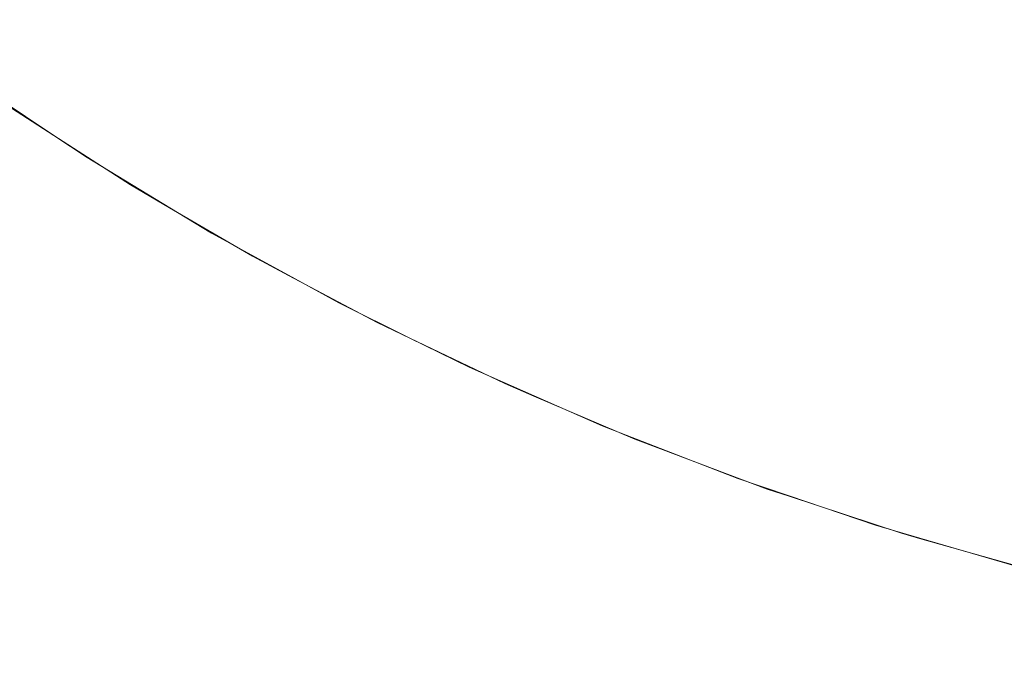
# Model space of a CAD drawing. Header units: centimetres. Extents: x -25.9 to 27.4, y -21.7 to -19.9.
# Tile 70 of 202: x -7.899 to -7.8399, y -21.36 to -21.3204. Entities that reach past the tile are written whole.
import ezdxf

# ---------------------------------------------------------------- set-up
doc = ezdxf.new("R2010")
doc.units = ezdxf.units.CM
doc.header["$LTSCALE"] = 2.54
doc.layers.add('Lucido design-1', color=7, linetype='Continuous')

# ---------------------------------------------------------------- blocks, each defined once
blk = doc.blocks.new('Gruppo-5-1')
at = {"color": 7, "linetype": 'Continuous', "lineweight": 9}
blk.add_3dface([(-25.787481, -19.96, 876.421383), (-25.787481, -21.56, 876.421383), (27.312519, -21.56, 876.421383), (27.312519, -19.96, 876.421383)], dxfattribs=at)
for points, invisible_edges in [([(-7.880438, -21.321005, 875.97256), (-7.887372, -21.316797, 875.97256), (-7.886198, -21.314955, 875.976061), (-7.879345, -21.319113, 875.976061)], 15), ([(-7.871242, -21.320903, 875.979472), (-7.87818, -21.317096, 875.979472), (-7.876945, -21.314956, 875.982787), (-7.870101, -21.318711, 875.982787)], 15), ([(-7.89041, -21.321566, 875.961577), (-7.897359, -21.316922, 875.961577), (-7.896366, -21.315504, 875.965311), (-7.88948, -21.320105, 875.965311)], 15), ([(-7.845868, -21.320416, 875.992094), (-7.852809, -21.317716, 875.992094), (-7.851838, -21.315372, 875.994544), (-7.845, -21.318031, 875.994544)], 15), ([(-7.863099, -21.322164, 875.982787), (-7.870101, -21.318711, 875.982787), (-7.868897, -21.316398, 875.985999), (-7.861997, -21.319801, 875.985999)], 15), ([(-7.891256, -21.322894, 875.957778), (-7.898263, -21.318213, 875.957778), (-7.897359, -21.316922, 875.961577), (-7.89041, -21.321566, 875.961577)], 15), ([(-7.881456, -21.322769, 875.968974), (-7.888466, -21.318515, 875.968974), (-7.887372, -21.316797, 875.97256), (-7.880438, -21.321005, 875.97256)], 15), ([(-7.872317, -21.322969, 875.976061), (-7.879345, -21.319113, 875.976061), (-7.87818, -21.317096, 875.979472), (-7.871242, -21.320903, 875.979472)], 15), ([(-7.854956, -21.322899, 875.985999), (-7.861997, -21.319801, 875.985999), (-7.860839, -21.317317, 875.989104), (-7.853907, -21.320367, 875.989104)], 15), ([(-7.892017, -21.324089, 875.95392), (-7.899075, -21.319373, 875.95392), (-7.898263, -21.318213, 875.957778), (-7.891256, -21.322894, 875.957778)], 15), ([(-7.846849, -21.323112, 875.989104), (-7.853907, -21.320367, 875.989104), (-7.852809, -21.317716, 875.992094), (-7.845868, -21.320416, 875.992094)], 15), ([(-7.838815, -21.32281, 875.992094), (-7.845868, -21.320416, 875.992094), (-7.845, -21.318031, 875.994544), (-7.838052, -21.320389, 875.994544)], 15), ([(-7.882399, -21.324402, 875.965311), (-7.88948, -21.320105, 875.965311), (-7.888466, -21.318515, 875.968974), (-7.881456, -21.322769, 875.968974)], 15), ([(-7.864144, -21.324403, 875.979472), (-7.871242, -21.320903, 875.979472), (-7.870101, -21.318711, 875.982787), (-7.863099, -21.322164, 875.982787)], 15), ([(-7.892692, -21.325148, 875.950012), (-7.899796, -21.320402, 875.950012), (-7.899075, -21.319373, 875.95392), (-7.892017, -21.324089, 875.95392)], 15), ([(-7.873326, -21.324907, 875.97256), (-7.880438, -21.321005, 875.97256), (-7.879345, -21.319113, 875.976061), (-7.872317, -21.322969, 875.976061)], 15), ([(-7.855954, -21.325308, 875.982787), (-7.863099, -21.322164, 875.982787), (-7.861997, -21.319801, 875.985999), (-7.854956, -21.322899, 875.985999)], 15), ([(-7.89328, -21.326071, 875.946058), (-7.900423, -21.321298, 875.946058), (-7.899796, -21.320402, 875.950012), (-7.892692, -21.325148, 875.950012)], 15), ([(-7.883265, -21.325902, 875.961577), (-7.89041, -21.321566, 875.961577), (-7.88948, -21.320105, 875.965311), (-7.882399, -21.324402, 875.965311)], 15), ([(-7.847786, -21.325687, 875.985999), (-7.854956, -21.322899, 875.985999), (-7.853907, -21.320367, 875.989104), (-7.846849, -21.323112, 875.989104)], 15), ([(-7.839678, -21.325546, 875.989104), (-7.846849, -21.323112, 875.989104), (-7.845868, -21.320416, 875.992094), (-7.838815, -21.32281, 875.992094)], 15), ([(-7.874267, -21.326713, 875.968974), (-7.881456, -21.322769, 875.968974), (-7.880438, -21.321005, 875.97256), (-7.873326, -21.324907, 875.97256)], 15), ([(-7.865128, -21.326514, 875.976061), (-7.872317, -21.322969, 875.976061), (-7.871242, -21.320903, 875.979472), (-7.864144, -21.324403, 875.979472)], 15), ([(-7.893779, -21.326855, 875.942067), (-7.900956, -21.322059, 875.942067), (-7.900423, -21.321298, 875.946058), (-7.89328, -21.326071, 875.946058)], 15), ([(-7.884052, -21.327266, 875.957778), (-7.891256, -21.322894, 875.957778), (-7.89041, -21.321566, 875.961577), (-7.883265, -21.325902, 875.961577)], 15), ([(-7.89419, -21.3275, 875.938044), (-7.901395, -21.322686, 875.938044), (-7.900956, -21.322059, 875.942067), (-7.893779, -21.326855, 875.942067)], 15), ([(-7.856899, -21.32759, 875.979472), (-7.864144, -21.324403, 875.979472), (-7.863099, -21.322164, 875.982787), (-7.855954, -21.325308, 875.982787)], 15), ([(-7.894512, -21.328005, 875.933997), (-7.901738, -21.323176, 875.933997), (-7.901395, -21.322686, 875.938044), (-7.89419, -21.3275, 875.938044)], 15), ([(-7.884761, -21.328493, 875.95392), (-7.892017, -21.324089, 875.95392), (-7.891256, -21.322894, 875.957778), (-7.884052, -21.327266, 875.957778)], 15), ([(-7.875137, -21.328386, 875.965311), (-7.882399, -21.324402, 875.965311), (-7.881456, -21.322769, 875.968974), (-7.874267, -21.326713, 875.968974)], 15), ([(-7.866051, -21.328494, 875.97256), (-7.873326, -21.324907, 875.97256), (-7.872317, -21.322969, 875.976061), (-7.865128, -21.326514, 875.976061)], 15), ([(-7.848678, -21.328137, 875.982787), (-7.855954, -21.325308, 875.982787), (-7.854956, -21.322899, 875.985999), (-7.847786, -21.325687, 875.985999)], 15), ([(-7.894887, -21.328594, 875.925858), (-7.902139, -21.323748, 875.925858), (-7.901986, -21.32353, 875.929933), (-7.894744, -21.328369, 875.929933)], 15), ([(-7.894744, -21.328369, 875.929933), (-7.901986, -21.32353, 875.929933), (-7.901738, -21.323176, 875.933997), (-7.894512, -21.328005, 875.933997)], 15), ([(-7.840502, -21.32816, 875.985999), (-7.847786, -21.325687, 875.985999), (-7.846849, -21.323112, 875.989104), (-7.839678, -21.325546, 875.989104)], 15), ([(-7.89494, -21.328677, 875.921929), (-7.902196, -21.323829, 875.921929), (-7.902139, -21.323748, 875.925858), (-7.894887, -21.328594, 875.925858)], 15), ([(-7.896932, -21.327348, 875.921383), (-7.902196, -21.32383, 875.921383), (-7.902196, -21.323829, 875.921929), (-7.89494, -21.328677, 875.921929)], 14), ([(-7.902196, -21.32383, 875.921383), (-7.896932, -21.327348, 875.921383), (-7.899476, -21.325702, 875.721383)], 10), ([(-7.885388, -21.32958, 875.950012), (-7.892692, -21.325148, 875.950012), (-7.892017, -21.324089, 875.95392), (-7.884761, -21.328493, 875.95392)], 15), ([(-7.875937, -21.329922, 875.961577), (-7.883265, -21.325902, 875.961577), (-7.882399, -21.324402, 875.965311), (-7.875137, -21.328386, 875.965311)], 15), ([(-7.857791, -21.329743, 875.976061), (-7.865128, -21.326514, 875.976061), (-7.864144, -21.324403, 875.979472), (-7.856899, -21.32759, 875.979472)], 15), ([(-7.885935, -21.330527, 875.946058), (-7.89328, -21.326071, 875.946058), (-7.892692, -21.325148, 875.950012), (-7.885388, -21.32958, 875.950012)], 15), ([(-7.866912, -21.33034, 875.968974), (-7.874267, -21.326713, 875.968974), (-7.873326, -21.324907, 875.97256), (-7.866051, -21.328494, 875.97256)], 15), ([(-7.849523, -21.330459, 875.979472), (-7.856899, -21.32759, 875.979472), (-7.855954, -21.325308, 875.982787), (-7.848678, -21.328137, 875.982787)], 15), ([(-7.892603, -21.330728, 875.711438), (-7.899754, -21.326113, 875.711438), (-7.899576, -21.325849, 875.715423), (-7.892436, -21.330457, 875.715423)], 15), ([(-7.892436, -21.330457, 875.715423), (-7.899576, -21.325849, 875.715423), (-7.899487, -21.325718, 875.719411), (-7.892353, -21.330322, 875.719411)], 15), ([(-7.899487, -21.325718, 875.719411), (-7.899476, -21.325702, 875.721383), (-7.896931, -21.327345, 875.721383)], 9), ([(-7.896931, -21.327345, 875.721383), (-7.892343, -21.330306, 875.721383), (-7.892353, -21.330322, 875.719411), (-7.899487, -21.325718, 875.719411)], 14), ([(-7.896932, -21.327348, 875.921383), (-7.896931, -21.327345, 875.721383), (-7.899476, -21.325702, 875.721383)], 9), ([(-7.876664, -21.331319, 875.957778), (-7.884052, -21.327266, 875.957778), (-7.883265, -21.325902, 875.961577), (-7.875937, -21.329922, 875.961577)], 15), ([(-7.841286, -21.330647, 875.982787), (-7.848678, -21.328137, 875.982787), (-7.847786, -21.325687, 875.985999), (-7.840502, -21.32816, 875.985999)], 15), ([(-7.833116, -21.330312, 875.985999), (-7.840502, -21.32816, 875.985999), (-7.839678, -21.325546, 875.989104), (-7.832407, -21.327665, 875.989104)], 15), ([(-7.893187, -21.331677, 875.703507), (-7.900378, -21.327037, 875.703507), (-7.900021, -21.326508, 875.707464), (-7.892853, -21.331135, 875.707464)], 15), ([(-7.892853, -21.331135, 875.707464), (-7.900021, -21.326508, 875.707464), (-7.899754, -21.326113, 875.711438), (-7.892603, -21.330728, 875.711438)], 15), ([(-7.8864, -21.331332, 875.942067), (-7.893779, -21.326855, 875.942067), (-7.89328, -21.326071, 875.946058), (-7.885935, -21.330527, 875.946058)], 15), ([(-7.858627, -21.331761, 875.97256), (-7.866051, -21.328494, 875.97256), (-7.865128, -21.326514, 875.976061), (-7.857791, -21.329743, 875.976061)], 15), ([(-7.893605, -21.332356, 875.699573), (-7.900824, -21.327696, 875.699573), (-7.900378, -21.327037, 875.703507), (-7.893187, -21.331677, 875.703507)], 15), ([(-7.886782, -21.331995, 875.938044), (-7.89419, -21.3275, 875.938044), (-7.893779, -21.326855, 875.942067), (-7.8864, -21.331332, 875.942067)], 15), ([(-7.867709, -21.332049, 875.965311), (-7.875137, -21.328386, 875.965311), (-7.874267, -21.326713, 875.968974), (-7.866912, -21.33034, 875.968974)], 15), ([(-7.894106, -21.333169, 875.69567), (-7.901359, -21.328488, 875.69567), (-7.900824, -21.327696, 875.699573), (-7.893605, -21.332356, 875.699573)], 15), ([(-7.896931, -21.327345, 875.721383), (-7.896932, -21.327348, 875.921383), (-7.894941, -21.328678, 875.921383)], 9), ([(-7.89494, -21.328677, 875.921929), (-7.894941, -21.328678, 875.921383), (-7.896932, -21.327348, 875.921383)], 9), ([(-7.892343, -21.330306, 875.721383), (-7.896931, -21.327345, 875.721383), (-7.894941, -21.328678, 875.921383)], 10), ([(-7.887082, -21.332513, 875.933997), (-7.894512, -21.328005, 875.933997), (-7.89419, -21.3275, 875.938044), (-7.886782, -21.331995, 875.938044)], 15), ([(-7.877318, -21.332576, 875.95392), (-7.884761, -21.328493, 875.95392), (-7.884052, -21.327266, 875.957778), (-7.876664, -21.331319, 875.957778)], 15), ([(-7.85032, -21.332648, 875.976061), (-7.857791, -21.329743, 875.976061), (-7.856899, -21.32759, 875.979472), (-7.849523, -21.330459, 875.979472)], 15), ([(-7.887298, -21.332888, 875.929933), (-7.894744, -21.328369, 875.929933), (-7.894512, -21.328005, 875.933997), (-7.887082, -21.332513, 875.933997)], 15), ([(-7.842029, -21.333003, 875.979472), (-7.849523, -21.330459, 875.979472), (-7.848678, -21.328137, 875.982787), (-7.841286, -21.330647, 875.982787)], 15), ([(-7.833791, -21.332831, 875.982787), (-7.841286, -21.330647, 875.982787), (-7.840502, -21.32816, 875.985999), (-7.833116, -21.330312, 875.985999)], 15), ([(-7.894689, -21.334116, 875.691803), (-7.901982, -21.32941, 875.691803), (-7.901359, -21.328488, 875.69567), (-7.894106, -21.333169, 875.69567)], 15), ([(-7.889981, -21.331688, 875.921383), (-7.894941, -21.328678, 875.921383), (-7.89494, -21.328677, 875.921929), (-7.88748, -21.333204, 875.921929)], 14), ([(-7.894941, -21.328678, 875.921383), (-7.889981, -21.331688, 875.921383), (-7.892343, -21.330306, 875.721383)], 10), ([(-7.88748, -21.333204, 875.921929), (-7.89494, -21.328677, 875.921929), (-7.894887, -21.328594, 875.925858), (-7.887431, -21.333118, 875.925858)], 15), ([(-7.887431, -21.333118, 875.925858), (-7.894887, -21.328594, 875.925858), (-7.894744, -21.328369, 875.929933), (-7.887298, -21.332888, 875.929933)], 15), ([(-7.877898, -21.33369, 875.950012), (-7.885388, -21.32958, 875.950012), (-7.884761, -21.328493, 875.95392), (-7.877318, -21.332576, 875.95392)], 15), ([(-7.868441, -21.333619, 875.961577), (-7.875937, -21.329922, 875.961577), (-7.875137, -21.328386, 875.965311), (-7.867709, -21.332049, 875.965311)], 15), ([(-7.859406, -21.333643, 875.968974), (-7.866912, -21.33034, 875.968974), (-7.866051, -21.328494, 875.97256), (-7.858627, -21.331761, 875.97256)], 15), ([(-7.895354, -21.335197, 875.68798), (-7.902693, -21.330461, 875.68798), (-7.901982, -21.32941, 875.691803), (-7.894689, -21.334116, 875.691803)], 15), ([(-7.878403, -21.33466, 875.946058), (-7.885935, -21.330527, 875.946058), (-7.885388, -21.32958, 875.950012), (-7.877898, -21.33369, 875.950012)], 15), ([(-7.869107, -21.335046, 875.957778), (-7.876664, -21.331319, 875.957778), (-7.875937, -21.329922, 875.961577), (-7.868441, -21.333619, 875.961577)], 15), ([(-7.851067, -21.334701, 875.97256), (-7.858627, -21.331761, 875.97256), (-7.857791, -21.329743, 875.976061), (-7.85032, -21.332648, 875.976061)], 15), ([(-7.896101, -21.336409, 875.684207), (-7.90349, -21.33164, 875.684207), (-7.902693, -21.330461, 875.68798), (-7.895354, -21.335197, 875.68798)], 15), ([(-7.885262, -21.335036, 875.711438), (-7.892603, -21.330728, 875.711438), (-7.892436, -21.330457, 875.715423), (-7.885107, -21.334758, 875.715423)], 15), ([(-7.885107, -21.334758, 875.715423), (-7.892436, -21.330457, 875.715423), (-7.892353, -21.330322, 875.719411), (-7.88503, -21.33462, 875.719411)], 15), ([(-7.892353, -21.330322, 875.719411), (-7.892343, -21.330306, 875.721383), (-7.889983, -21.33169, 875.721383)], 9), ([(-7.889983, -21.33169, 875.721383), (-7.88502, -21.334603, 875.721383), (-7.88503, -21.33462, 875.719411), (-7.892353, -21.330322, 875.719411)], 14), ([(-7.889981, -21.331688, 875.921383), (-7.889983, -21.33169, 875.721383), (-7.892343, -21.330306, 875.721383)], 9), ([(-7.878832, -21.335484, 875.942067), (-7.8864, -21.331332, 875.942067), (-7.885935, -21.330527, 875.946058), (-7.878403, -21.33466, 875.946058)], 15), ([(-7.860128, -21.335385, 875.965311), (-7.867709, -21.332049, 875.965311), (-7.866912, -21.33034, 875.968974), (-7.859406, -21.333643, 875.968974)], 15), ([(-7.842729, -21.335225, 875.976061), (-7.85032, -21.332648, 875.976061), (-7.849523, -21.330459, 875.979472), (-7.842029, -21.333003, 875.979472)], 15), ([(-7.834431, -21.335218, 875.979472), (-7.842029, -21.333003, 875.979472), (-7.841286, -21.330647, 875.982787), (-7.833791, -21.332831, 875.982787)], 15), ([(-7.885806, -21.336009, 875.703507), (-7.893187, -21.331677, 875.703507), (-7.892853, -21.331135, 875.707464), (-7.885495, -21.335453, 875.707464)], 15), ([(-7.885495, -21.335453, 875.707464), (-7.892853, -21.331135, 875.707464), (-7.892603, -21.330728, 875.711438), (-7.885262, -21.335036, 875.711438)], 15), ([(-7.896927, -21.337751, 875.68049), (-7.904372, -21.332946, 875.68049), (-7.90349, -21.33164, 875.684207), (-7.896101, -21.336409, 875.684207)], 15), ([(-7.886194, -21.336704, 875.699573), (-7.893605, -21.332356, 875.699573), (-7.893187, -21.331677, 875.703507), (-7.885806, -21.336009, 875.703507)], 15), ([(-7.889983, -21.33169, 875.721383), (-7.889981, -21.331688, 875.921383), (-7.887481, -21.333205, 875.921383)], 9), ([(-7.887481, -21.333205, 875.921383), (-7.88502, -21.334603, 875.721383), (-7.889983, -21.33169, 875.721383)], 9), ([(-7.88748, -21.333204, 875.921929), (-7.887481, -21.333205, 875.921383), (-7.889981, -21.331688, 875.921383)], 9), ([(-7.879186, -21.336162, 875.938044), (-7.886782, -21.331995, 875.938044), (-7.8864, -21.331332, 875.942067), (-7.878832, -21.335484, 875.942067)], 15), ([(-7.869705, -21.33633, 875.95392), (-7.877318, -21.332576, 875.95392), (-7.876664, -21.331319, 875.957778), (-7.869107, -21.335046, 875.957778)], 15), ([(-7.851764, -21.336615, 875.968974), (-7.859406, -21.333643, 875.968974), (-7.858627, -21.331761, 875.97256), (-7.851067, -21.334701, 875.97256)], 15), ([(-7.88666, -21.337538, 875.69567), (-7.894106, -21.333169, 875.69567), (-7.893605, -21.332356, 875.699573), (-7.886194, -21.336704, 875.699573)], 15), ([(-7.879462, -21.336694, 875.933997), (-7.887082, -21.332513, 875.933997), (-7.886782, -21.331995, 875.938044), (-7.879186, -21.336162, 875.938044)], 15), ([(-7.860791, -21.336985, 875.961577), (-7.868441, -21.333619, 875.961577), (-7.867709, -21.332049, 875.965311), (-7.860128, -21.335385, 875.965311)], 15), ([(-7.897833, -21.339222, 875.676835), (-7.90534, -21.334377, 875.676835), (-7.904372, -21.332946, 875.68049), (-7.896927, -21.337751, 875.68049)], 15), ([(-7.879785, -21.337313, 875.925858), (-7.887431, -21.333118, 875.925858), (-7.887298, -21.332888, 875.929933), (-7.879662, -21.337077, 875.929933)], 15), ([(-7.879662, -21.337077, 875.929933), (-7.887298, -21.332888, 875.929933), (-7.887082, -21.332513, 875.933997), (-7.879462, -21.336694, 875.933997)], 15), ([(-7.870236, -21.337468, 875.950012), (-7.877898, -21.33369, 875.950012), (-7.877318, -21.332576, 875.95392), (-7.869705, -21.33633, 875.95392)], 15), ([(-7.843386, -21.337308, 875.97256), (-7.851067, -21.334701, 875.97256), (-7.85032, -21.332648, 875.976061), (-7.842729, -21.335225, 875.976061)], 15), ([(-7.835034, -21.337468, 875.976061), (-7.842729, -21.335225, 875.976061), (-7.842029, -21.333003, 875.979472), (-7.834431, -21.335218, 875.979472)], 15), ([(-7.887203, -21.33851, 875.691803), (-7.894689, -21.334116, 875.691803), (-7.894106, -21.333169, 875.69567), (-7.88666, -21.337538, 875.69567)], 15), ([(-7.882853, -21.335744, 875.921383), (-7.887481, -21.333205, 875.921383), (-7.88748, -21.333204, 875.921929), (-7.87983, -21.337401, 875.921929)], 14), ([(-7.88502, -21.334603, 875.721383), (-7.887481, -21.333205, 875.921383), (-7.882853, -21.335744, 875.921383)], 9), ([(-7.87983, -21.337401, 875.921929), (-7.88748, -21.333204, 875.921929), (-7.887431, -21.333118, 875.925858), (-7.879785, -21.337313, 875.925858)], 15), ([(-7.861393, -21.33844, 875.957778), (-7.869107, -21.335046, 875.957778), (-7.868441, -21.333619, 875.961577), (-7.860791, -21.336985, 875.961577)], 15), ([(-7.887821, -21.339617, 875.68798), (-7.895354, -21.335197, 875.68798), (-7.894689, -21.334116, 875.691803), (-7.887203, -21.33851, 875.691803)], 15), ([(-7.870698, -21.338459, 875.946058), (-7.878403, -21.33466, 875.946058), (-7.877898, -21.33369, 875.950012), (-7.870236, -21.337468, 875.950012)], 15), ([(-7.852409, -21.338387, 875.965311), (-7.860128, -21.335385, 875.965311), (-7.859406, -21.333643, 875.968974), (-7.851764, -21.336615, 875.968974)], 15), ([(-7.898816, -21.340819, 875.673249), (-7.90639, -21.335931, 875.673249), (-7.90534, -21.334377, 875.676835), (-7.897833, -21.339222, 875.676835)], 15), ([(-7.877745, -21.339028, 875.711438), (-7.885262, -21.335036, 875.711438), (-7.885107, -21.334758, 875.715423), (-7.877602, -21.338744, 875.715423)], 15), ([(-7.877602, -21.338744, 875.715423), (-7.885107, -21.334758, 875.715423), (-7.88503, -21.33462, 875.719411), (-7.877531, -21.338603, 875.719411)], 15), ([(-7.88503, -21.33462, 875.719411), (-7.88502, -21.334603, 875.721383), (-7.882857, -21.335752, 875.721383)], 9), ([(-7.882857, -21.335752, 875.721383), (-7.877522, -21.338585, 875.721383), (-7.877531, -21.338603, 875.719411), (-7.88503, -21.33462, 875.719411)], 14), ([(-7.882853, -21.335744, 875.921383), (-7.882857, -21.335752, 875.721383), (-7.88502, -21.334603, 875.721383)], 9), ([(-7.871091, -21.339302, 875.942067), (-7.878832, -21.335484, 875.942067), (-7.878403, -21.33466, 875.946058), (-7.870698, -21.338459, 875.946058)], 15), ([(-7.843999, -21.339251, 875.968974), (-7.851764, -21.336615, 875.968974), (-7.851067, -21.334701, 875.97256), (-7.843386, -21.337308, 875.97256)], 15), ([(-7.888516, -21.34086, 875.684207), (-7.896101, -21.336409, 875.684207), (-7.895354, -21.335197, 875.68798), (-7.887821, -21.339617, 875.68798)], 15), ([(-7.87796, -21.339454, 875.707464), (-7.885495, -21.335453, 875.707464), (-7.885262, -21.335036, 875.711438), (-7.877745, -21.339028, 875.711438)], 15), ([(-7.861936, -21.339749, 875.95392), (-7.869705, -21.33633, 875.95392), (-7.869107, -21.335046, 875.957778), (-7.861393, -21.33844, 875.957778)], 15), ([(-7.853001, -21.340014, 875.961577), (-7.860791, -21.336985, 875.961577), (-7.860128, -21.335385, 875.965311), (-7.852409, -21.338387, 875.965311)], 15), ([(-7.835599, -21.339578, 875.97256), (-7.843386, -21.337308, 875.97256), (-7.842729, -21.335225, 875.976061), (-7.835034, -21.337468, 875.976061)], 15), ([(-7.899876, -21.342541, 875.669739), (-7.907522, -21.337606, 875.669739), (-7.90639, -21.335931, 875.673249), (-7.898816, -21.340819, 875.673249)], 15), ([(-7.878247, -21.340024, 875.703507), (-7.885806, -21.336009, 875.703507), (-7.885495, -21.335453, 875.707464), (-7.87796, -21.339454, 875.707464)], 15), ([(-7.882857, -21.335752, 875.721383), (-7.882853, -21.335744, 875.921383), (-7.879831, -21.337402, 875.921383)], 9), ([(-7.879831, -21.337402, 875.921383), (-7.877522, -21.338585, 875.721383), (-7.882857, -21.335752, 875.721383)], 9), ([(-7.87983, -21.337401, 875.921929), (-7.879831, -21.337402, 875.921383), (-7.882853, -21.335744, 875.921383)], 9), ([(-7.871414, -21.339995, 875.938044), (-7.879186, -21.336162, 875.938044), (-7.878832, -21.335484, 875.942067), (-7.871091, -21.339302, 875.942067)], 15), ([(-7.889284, -21.342236, 875.68049), (-7.896927, -21.337751, 875.68049), (-7.896101, -21.336409, 875.684207), (-7.888516, -21.34086, 875.684207)], 15), ([(-7.878606, -21.340735, 875.699573), (-7.886194, -21.336704, 875.699573), (-7.885806, -21.336009, 875.703507), (-7.878247, -21.340024, 875.703507)], 15), ([(-7.871667, -21.340538, 875.933997), (-7.879462, -21.336694, 875.933997), (-7.879186, -21.336162, 875.938044), (-7.871414, -21.339995, 875.938044)], 15), ([(-7.862416, -21.340909, 875.950012), (-7.870236, -21.337468, 875.950012), (-7.869705, -21.33633, 875.95392), (-7.861936, -21.339749, 875.95392)], 15), ([(-7.879036, -21.341588, 875.69567), (-7.88666, -21.337538, 875.69567), (-7.886194, -21.336704, 875.699573), (-7.878606, -21.340735, 875.699573)], 15), ([(-7.871963, -21.341171, 875.925858), (-7.879785, -21.337313, 875.925858), (-7.879662, -21.337077, 875.929933), (-7.87185, -21.34093, 875.929933)], 15), ([(-7.87185, -21.34093, 875.929933), (-7.879662, -21.337077, 875.929933), (-7.879462, -21.336694, 875.933997), (-7.871667, -21.340538, 875.933997)], 15), ([(-7.85354, -21.341494, 875.957778), (-7.861393, -21.33844, 875.957778), (-7.860791, -21.336985, 875.961577), (-7.853001, -21.340014, 875.961577)], 15), ([(-7.844566, -21.341049, 875.965311), (-7.852409, -21.338387, 875.965311), (-7.851764, -21.336615, 875.968974), (-7.843999, -21.339251, 875.968974)], 15), ([(-7.890127, -21.343744, 875.676835), (-7.897833, -21.339222, 875.676835), (-7.896927, -21.337751, 875.68049), (-7.889284, -21.342236, 875.68049)], 15), ([(-7.879537, -21.342581, 875.691803), (-7.887203, -21.33851, 875.691803), (-7.88666, -21.337538, 875.69567), (-7.879036, -21.341588, 875.69567)], 15), ([(-7.875558, -21.339509, 875.921383), (-7.879831, -21.337402, 875.921383), (-7.87983, -21.337401, 875.921929), (-7.872004, -21.34126, 875.921929)], 14), ([(-7.877522, -21.338585, 875.721383), (-7.879831, -21.337402, 875.921383), (-7.875558, -21.339509, 875.921383)], 9), ([(-7.872004, -21.34126, 875.921929), (-7.87983, -21.337401, 875.921929), (-7.879785, -21.337313, 875.925858), (-7.871963, -21.341171, 875.925858)], 15), ([(-7.862835, -21.341919, 875.946058), (-7.870698, -21.338459, 875.946058), (-7.870236, -21.337468, 875.950012), (-7.862416, -21.340909, 875.950012)], 15), ([(-7.836126, -21.341545, 875.968974), (-7.843999, -21.339251, 875.968974), (-7.843386, -21.337308, 875.97256), (-7.835599, -21.339578, 875.97256)], 15), ([(-7.880108, -21.343714, 875.68798), (-7.887821, -21.339617, 875.68798), (-7.887203, -21.33851, 875.691803), (-7.879537, -21.342581, 875.691803)], 15), ([(-7.870066, -21.342697, 875.711438), (-7.877745, -21.339028, 875.711438), (-7.877602, -21.338744, 875.715423), (-7.869935, -21.342408, 875.715423)], 15), ([(-7.869935, -21.342408, 875.715423), (-7.877602, -21.338744, 875.715423), (-7.877531, -21.338603, 875.719411), (-7.869869, -21.342263, 875.719411)], 15), ([(-7.877531, -21.338603, 875.719411), (-7.877522, -21.338585, 875.721383), (-7.875564, -21.339521, 875.721383)], 9), ([(-7.875564, -21.339521, 875.721383), (-7.869861, -21.342246, 875.721383), (-7.869869, -21.342263, 875.719411), (-7.877531, -21.338603, 875.719411)], 14), ([(-7.875558, -21.339509, 875.921383), (-7.875564, -21.339521, 875.721383), (-7.877522, -21.338585, 875.721383)], 9), ([(-7.86319, -21.342778, 875.942067), (-7.871091, -21.339302, 875.942067), (-7.870698, -21.338459, 875.946058), (-7.862835, -21.341919, 875.946058)], 15), ([(-7.854024, -21.342825, 875.95392), (-7.861936, -21.339749, 875.95392), (-7.861393, -21.33844, 875.957778), (-7.85354, -21.341494, 875.957778)], 15), ([(-7.845086, -21.342701, 875.961577), (-7.853001, -21.340014, 875.961577), (-7.852409, -21.338387, 875.965311), (-7.844566, -21.341049, 875.965311)], 15), ([(-7.891042, -21.345382, 875.673249), (-7.898816, -21.340819, 875.673249), (-7.897833, -21.339222, 875.676835), (-7.890127, -21.343744, 875.676835)], 15), ([(-7.870525, -21.343714, 875.703507), (-7.878247, -21.340024, 875.703507), (-7.87796, -21.339454, 875.707464), (-7.870262, -21.343133, 875.707464)], 15), ([(-7.870262, -21.343133, 875.707464), (-7.87796, -21.339454, 875.707464), (-7.877745, -21.339028, 875.711438), (-7.870066, -21.342697, 875.711438)], 15), ([(-7.875564, -21.339521, 875.721383), (-7.875558, -21.339509, 875.921383), (-7.872005, -21.341262, 875.921383)], 9), ([(-7.872005, -21.341262, 875.921383), (-7.869861, -21.342246, 875.721383), (-7.875564, -21.339521, 875.721383)], 9), ([(-7.872004, -21.34126, 875.921929), (-7.872005, -21.341262, 875.921383), (-7.875558, -21.339509, 875.921383)], 9), ([(-7.863483, -21.343485, 875.938044), (-7.871414, -21.339995, 875.938044), (-7.871091, -21.339302, 875.942067), (-7.86319, -21.342778, 875.942067)], 15), ([(-7.836614, -21.343367, 875.965311), (-7.844566, -21.341049, 875.965311), (-7.843999, -21.339251, 875.968974), (-7.836126, -21.341545, 875.968974)], 15), ([(-7.880749, -21.344985, 875.684207), (-7.888516, -21.34086, 875.684207), (-7.887821, -21.339617, 875.68798), (-7.880108, -21.343714, 875.68798)], 15), ([(-7.870853, -21.344439, 875.699573), (-7.878606, -21.340735, 875.699573), (-7.878247, -21.340024, 875.703507), (-7.870525, -21.343714, 875.703507)], 15), ([(-7.863712, -21.344038, 875.933997), (-7.871667, -21.340538, 875.933997), (-7.871414, -21.339995, 875.938044), (-7.863483, -21.343485, 875.938044)], 15), ([(-7.854454, -21.344005, 875.950012), (-7.862416, -21.340909, 875.950012), (-7.861936, -21.339749, 875.95392), (-7.854024, -21.342825, 875.95392)], 15), ([(-7.84556, -21.344203, 875.957778), (-7.85354, -21.341494, 875.957778), (-7.853001, -21.340014, 875.961577), (-7.845086, -21.342701, 875.961577)], 15), ([(-7.863878, -21.344438, 875.929933), (-7.87185, -21.34093, 875.929933), (-7.871667, -21.340538, 875.933997), (-7.863712, -21.344038, 875.933997)], 15), ([(-7.892027, -21.347146, 875.669739), (-7.899876, -21.342541, 875.669739), (-7.898816, -21.340819, 875.673249), (-7.891042, -21.345382, 875.673249)], 15), ([(-7.881458, -21.346393, 875.68049), (-7.889284, -21.342236, 875.68049), (-7.888516, -21.34086, 875.684207), (-7.880749, -21.344985, 875.684207)], 15), ([(-7.871246, -21.34531, 875.69567), (-7.879036, -21.341588, 875.69567), (-7.878606, -21.340735, 875.699573), (-7.870853, -21.344439, 875.699573)], 15), ([(-7.868109, -21.342976, 875.921383), (-7.872005, -21.341262, 875.921383), (-7.872004, -21.34126, 875.921929)], 10), ([(-7.869861, -21.342246, 875.721383), (-7.872005, -21.341262, 875.921383), (-7.868109, -21.342976, 875.921383)], 9), ([(-7.864017, -21.344775, 875.921929), (-7.872004, -21.34126, 875.921929), (-7.871963, -21.341171, 875.925858), (-7.86398, -21.344683, 875.925858)], 15), ([(-7.872004, -21.34126, 875.921929), (-7.864017, -21.344775, 875.921929), (-7.864018, -21.344776, 875.921383), (-7.868109, -21.342976, 875.921383)], 11), ([(-7.86398, -21.344683, 875.925858), (-7.871963, -21.341171, 875.925858), (-7.87185, -21.34093, 875.929933), (-7.863878, -21.344438, 875.929933)], 15), ([(-7.854828, -21.345033, 875.946058), (-7.862835, -21.341919, 875.946058), (-7.862416, -21.340909, 875.950012), (-7.854454, -21.344005, 875.950012)], 15), ([(-7.837062, -21.345039, 875.961577), (-7.845086, -21.342701, 875.961577), (-7.844566, -21.341049, 875.965311), (-7.836614, -21.343367, 875.965311)], 15), ([(-7.871705, -21.346323, 875.691803), (-7.879537, -21.342581, 875.691803), (-7.879036, -21.341588, 875.69567), (-7.871246, -21.34531, 875.69567)], 15), ([(-7.845986, -21.345554, 875.95392), (-7.854024, -21.342825, 875.95392), (-7.85354, -21.341494, 875.957778), (-7.84556, -21.344203, 875.957778)], 15), ([(-7.882236, -21.347935, 875.676835), (-7.890127, -21.343744, 875.676835), (-7.889284, -21.342236, 875.68049), (-7.881458, -21.346393, 875.68049)], 15), ([(-7.862237, -21.346038, 875.711438), (-7.870066, -21.342697, 875.711438), (-7.869935, -21.342408, 875.715423), (-7.862119, -21.345743, 875.715423)], 15), ([(-7.862119, -21.345743, 875.715423), (-7.869935, -21.342408, 875.715423), (-7.869869, -21.342263, 875.719411), (-7.86206, -21.345596, 875.719411)], 15), ([(-7.869869, -21.342263, 875.719411), (-7.869861, -21.342246, 875.721383), (-7.868116, -21.34299, 875.721383)], 9), ([(-7.868116, -21.34299, 875.721383), (-7.862052, -21.345578, 875.721383), (-7.86206, -21.345596, 875.719411), (-7.869869, -21.342263, 875.719411)], 14), ([(-7.868109, -21.342976, 875.921383), (-7.868116, -21.34299, 875.721383), (-7.869861, -21.342246, 875.721383)], 9), ([(-7.855146, -21.345907, 875.942067), (-7.86319, -21.342778, 875.942067), (-7.862835, -21.341919, 875.946058), (-7.854828, -21.345033, 875.946058)], 15), ([(-7.893083, -21.349036, 875.66631), (-7.901011, -21.344383, 875.66631), (-7.899876, -21.342541, 875.669739), (-7.892027, -21.347146, 875.669739)], 15), ([(-7.872227, -21.34748, 875.68798), (-7.880108, -21.343714, 875.68798), (-7.879537, -21.342581, 875.691803), (-7.871705, -21.346323, 875.691803)], 15), ([(-7.862415, -21.346481, 875.707464), (-7.870262, -21.343133, 875.707464), (-7.870066, -21.342697, 875.711438), (-7.862237, -21.346038, 875.711438)], 15), ([(-7.868116, -21.34299, 875.721383), (-7.868109, -21.342976, 875.921383), (-7.864018, -21.344776, 875.921383)], 9), ([(-7.864018, -21.344776, 875.921383), (-7.862052, -21.345578, 875.721383), (-7.868116, -21.34299, 875.721383)], 9), ([(-7.855407, -21.346625, 875.938044), (-7.863483, -21.343485, 875.938044), (-7.86319, -21.342778, 875.942067), (-7.855146, -21.345907, 875.942067)], 15), ([(-7.846364, -21.346752, 875.950012), (-7.854454, -21.344005, 875.950012), (-7.854024, -21.342825, 875.95392), (-7.845986, -21.345554, 875.95392)], 15), ([(-7.83747, -21.346561, 875.957778), (-7.84556, -21.344203, 875.957778), (-7.845086, -21.342701, 875.961577), (-7.837062, -21.345039, 875.961577)], 15), ([(-7.862653, -21.347072, 875.703507), (-7.870525, -21.343714, 875.703507), (-7.870262, -21.343133, 875.707464), (-7.862415, -21.346481, 875.707464)], 15), ([(-7.855612, -21.347188, 875.933997), (-7.863712, -21.344038, 875.933997), (-7.863483, -21.343485, 875.938044), (-7.855407, -21.346625, 875.938044)], 15), ([(-7.88308, -21.34961, 875.673249), (-7.891042, -21.345382, 875.673249), (-7.890127, -21.343744, 875.676835), (-7.882236, -21.347935, 875.676835)], 15), ([(-7.872814, -21.348777, 875.684207), (-7.880749, -21.344985, 875.684207), (-7.880108, -21.343714, 875.68798), (-7.872227, -21.34748, 875.68798)], 15), ([(-7.86295, -21.347812, 875.699573), (-7.870853, -21.344439, 875.699573), (-7.870525, -21.343714, 875.703507), (-7.862653, -21.347072, 875.703507)], 15), ([(-7.85576, -21.347594, 875.929933), (-7.863878, -21.344438, 875.929933), (-7.863712, -21.344038, 875.933997), (-7.855612, -21.347188, 875.933997)], 15), ([(-7.846693, -21.347794, 875.946058), (-7.854828, -21.345033, 875.946058), (-7.854454, -21.344005, 875.950012), (-7.846364, -21.346752, 875.950012)], 15), ([(-7.837837, -21.347929, 875.95392), (-7.845986, -21.345554, 875.95392), (-7.84556, -21.344203, 875.957778), (-7.83747, -21.346561, 875.957778)], 15), ([(-7.894206, -21.351047, 875.662968), (-7.902218, -21.346345, 875.662968), (-7.901011, -21.344383, 875.66631), (-7.893083, -21.349036, 875.66631)], 15), ([(-7.863306, -21.348698, 875.69567), (-7.871246, -21.34531, 875.69567), (-7.870853, -21.344439, 875.699573), (-7.86295, -21.347812, 875.699573)], 15), ([(-7.860518, -21.346137, 875.921383), (-7.864018, -21.344776, 875.921383), (-7.864017, -21.344775, 875.921929)], 10), ([(-7.862052, -21.345578, 875.721383), (-7.864018, -21.344776, 875.921383), (-7.860518, -21.346137, 875.921383)], 9), ([(-7.855885, -21.347937, 875.921929), (-7.864017, -21.344775, 875.921929), (-7.86398, -21.344683, 875.925858), (-7.855851, -21.347844, 875.925858)], 15), ([(-7.864017, -21.344775, 875.921929), (-7.855885, -21.347937, 875.921929), (-7.855885, -21.347939, 875.921383), (-7.860518, -21.346137, 875.921383)], 11), ([(-7.855851, -21.347844, 875.925858), (-7.86398, -21.344683, 875.925858), (-7.863878, -21.344438, 875.929933), (-7.85576, -21.347594, 875.929933)], 15), ([(-7.88399, -21.351415, 875.669739), (-7.892027, -21.347146, 875.669739), (-7.891042, -21.345382, 875.673249), (-7.88308, -21.34961, 875.673249)], 15), ([(-7.873463, -21.350213, 875.68049), (-7.881458, -21.346393, 875.68049), (-7.880749, -21.344985, 875.684207), (-7.872814, -21.348777, 875.684207)], 15), ([(-7.863721, -21.34973, 875.691803), (-7.871705, -21.346323, 875.691803), (-7.871246, -21.34531, 875.69567), (-7.863306, -21.348698, 875.69567)], 15), ([(-7.846972, -21.348681, 875.942067), (-7.855146, -21.345907, 875.942067), (-7.854828, -21.345033, 875.946058), (-7.846693, -21.347794, 875.946058)], 15), ([(-7.854433, -21.349493, 875.707464), (-7.862415, -21.346481, 875.707464), (-7.862237, -21.346038, 875.711438), (-7.854274, -21.349043, 875.711438)], 15), ([(-7.854274, -21.349043, 875.711438), (-7.862237, -21.346038, 875.711438), (-7.862119, -21.345743, 875.715423), (-7.854168, -21.348743, 875.715423)], 15), ([(-7.854168, -21.348743, 875.715423), (-7.862119, -21.345743, 875.715423), (-7.86206, -21.345596, 875.719411), (-7.854116, -21.348594, 875.719411)], 15), ([(-7.86206, -21.345596, 875.719411), (-7.862052, -21.345578, 875.721383), (-7.860525, -21.346154, 875.721383)], 9), ([(-7.860525, -21.346154, 875.721383), (-7.854109, -21.348575, 875.721383), (-7.854116, -21.348594, 875.719411), (-7.86206, -21.345596, 875.719411)], 14), ([(-7.860518, -21.346137, 875.921383), (-7.860525, -21.346154, 875.721383), (-7.862052, -21.345578, 875.721383)], 9), ([(-7.847202, -21.34941, 875.938044), (-7.855407, -21.346625, 875.938044), (-7.855146, -21.345907, 875.942067), (-7.846972, -21.348681, 875.942067)], 15), ([(-7.838162, -21.349142, 875.950012), (-7.846364, -21.346752, 875.950012), (-7.845986, -21.345554, 875.95392), (-7.837837, -21.347929, 875.95392)], 15), ([(-7.895414, -21.353209, 875.659671), (-7.903517, -21.348455, 875.659671), (-7.902218, -21.346345, 875.662968), (-7.894206, -21.351047, 875.662968)], 15), ([(-7.874174, -21.351787, 875.676835), (-7.882236, -21.347935, 875.676835), (-7.881458, -21.346393, 875.68049), (-7.873463, -21.350213, 875.68049)], 15), ([(-7.864194, -21.350907, 875.68798), (-7.872227, -21.34748, 875.68798), (-7.871705, -21.346323, 875.691803), (-7.863721, -21.34973, 875.691803)], 15), ([(-7.854646, -21.350094, 875.703507), (-7.862653, -21.347072, 875.703507), (-7.862415, -21.346481, 875.707464), (-7.854433, -21.349493, 875.707464)], 15), ([(-7.860525, -21.346154, 875.721383), (-7.860518, -21.346137, 875.921383), (-7.855885, -21.347939, 875.921383)], 9), ([(-7.855885, -21.347939, 875.921383), (-7.854109, -21.348575, 875.721383), (-7.860525, -21.346154, 875.721383)], 9), ([(-7.847382, -21.349982, 875.933997), (-7.855612, -21.347188, 875.933997), (-7.855407, -21.346625, 875.938044), (-7.847202, -21.34941, 875.938044)], 15), ([(-7.884965, -21.353347, 875.66631), (-7.893083, -21.349036, 875.66631), (-7.892027, -21.347146, 875.669739), (-7.88399, -21.351415, 875.669739)], 15), ([(-7.854911, -21.350845, 875.699573), (-7.86295, -21.347812, 875.699573), (-7.862653, -21.347072, 875.703507), (-7.854646, -21.350094, 875.703507)], 15), ([(-7.847512, -21.350394, 875.929933), (-7.85576, -21.347594, 875.929933), (-7.855612, -21.347188, 875.933997), (-7.847382, -21.349982, 875.933997)], 15), ([(-7.838445, -21.350199, 875.946058), (-7.846693, -21.347794, 875.946058), (-7.846364, -21.346752, 875.950012), (-7.838162, -21.349142, 875.950012)], 15), ([(-7.864725, -21.352228, 875.684207), (-7.872814, -21.348777, 875.684207), (-7.872227, -21.34748, 875.68798), (-7.864194, -21.350907, 875.68798)], 15), ([(-7.855229, -21.351746, 875.69567), (-7.863306, -21.348698, 875.69567), (-7.86295, -21.347812, 875.699573), (-7.854911, -21.350845, 875.699573)], 15), ([(-7.847592, -21.350648, 875.925858), (-7.855851, -21.347844, 875.925858), (-7.85576, -21.347594, 875.929933), (-7.847512, -21.350394, 875.929933)], 15), ([(-7.838685, -21.351096, 875.942067), (-7.846972, -21.348681, 875.942067), (-7.846693, -21.347794, 875.946058), (-7.838445, -21.350199, 875.946058)], 15), ([(-7.874947, -21.353496, 875.673249), (-7.88308, -21.34961, 875.673249), (-7.882236, -21.347935, 875.676835), (-7.874174, -21.351787, 875.676835)], 15), ([(-7.847622, -21.350742, 875.921929), (-7.855885, -21.347937, 875.921929), (-7.855851, -21.347844, 875.925858), (-7.847592, -21.350648, 875.925858)], 15), ([(-7.855885, -21.347937, 875.921929), (-7.847622, -21.350742, 875.921929), (-7.847622, -21.350743, 875.921383), (-7.852797, -21.348987, 875.921383)], 11), ([(-7.852797, -21.348987, 875.921383), (-7.855885, -21.347939, 875.921383), (-7.855885, -21.347937, 875.921929)], 10), ([(-7.855885, -21.347939, 875.921383), (-7.852797, -21.348987, 875.921383), (-7.852804, -21.349006, 875.721383), (-7.854109, -21.348575, 875.721383)], 10), ([(-7.89667, -21.355457, 875.656523), (-7.904867, -21.350647, 875.656523), (-7.903517, -21.348455, 875.659671), (-7.895414, -21.353209, 875.659671)], 15), ([(-7.865313, -21.353691, 875.68049), (-7.873463, -21.350213, 875.68049), (-7.872814, -21.348777, 875.684207), (-7.864725, -21.352228, 875.684207)], 15), ([(-7.8556, -21.352795, 875.691803), (-7.863721, -21.34973, 875.691803), (-7.863306, -21.348698, 875.69567), (-7.855229, -21.351746, 875.69567)], 15), ([(-7.846191, -21.351707, 875.711438), (-7.854274, -21.349043, 875.711438), (-7.854168, -21.348743, 875.715423), (-7.846098, -21.351403, 875.715423)], 15), ([(-7.846098, -21.351403, 875.715423), (-7.854168, -21.348743, 875.715423), (-7.854116, -21.348594, 875.719411), (-7.846051, -21.351252, 875.719411)], 15), ([(-7.854116, -21.348594, 875.719411), (-7.854109, -21.348575, 875.721383), (-7.852804, -21.349006, 875.721383)], 9), ([(-7.852804, -21.349006, 875.721383), (-7.846046, -21.351233, 875.721383), (-7.846051, -21.351252, 875.719411), (-7.854116, -21.348594, 875.719411)], 14), ([(-7.852804, -21.349006, 875.721383), (-7.852797, -21.348987, 875.921383), (-7.847622, -21.350743, 875.921383)], 9), ([(-7.847622, -21.350743, 875.921383), (-7.846046, -21.351233, 875.721383), (-7.852804, -21.349006, 875.721383)], 9), ([(-7.838883, -21.351835, 875.938044), (-7.847202, -21.34941, 875.938044), (-7.846972, -21.348681, 875.942067), (-7.838685, -21.351096, 875.942067)], 15), ([(-7.886002, -21.355404, 875.662968), (-7.894206, -21.351047, 875.662968), (-7.893083, -21.349036, 875.66631), (-7.884965, -21.353347, 875.66631)], 15), ([(-7.846517, -21.352774, 875.703507), (-7.854646, -21.350094, 875.703507), (-7.854433, -21.349493, 875.707464), (-7.846331, -21.352164, 875.707464)], 15), ([(-7.846331, -21.352164, 875.707464), (-7.854433, -21.349493, 875.707464), (-7.854274, -21.349043, 875.711438), (-7.846191, -21.351707, 875.711438)], 15), ([(-7.839038, -21.352414, 875.933997), (-7.847382, -21.349982, 875.933997), (-7.847202, -21.34941, 875.938044), (-7.838883, -21.351835, 875.938044)], 15), ([(-7.87578, -21.355338, 875.669739), (-7.88399, -21.351415, 875.669739), (-7.88308, -21.34961, 875.673249), (-7.874947, -21.353496, 875.673249)], 15), ([(-7.856023, -21.353991, 875.68798), (-7.864194, -21.350907, 875.68798), (-7.863721, -21.34973, 875.691803), (-7.8556, -21.352795, 875.691803)], 15), ([(-7.846751, -21.353535, 875.699573), (-7.854911, -21.350845, 875.699573), (-7.854646, -21.350094, 875.703507), (-7.846517, -21.352774, 875.703507)], 15), ([(-7.83915, -21.352831, 875.929933), (-7.847512, -21.350394, 875.929933), (-7.847382, -21.349982, 875.933997), (-7.839038, -21.352414, 875.933997)], 15), ([(-7.897989, -21.357817, 875.653478), (-7.906285, -21.352949, 875.653478), (-7.904867, -21.350647, 875.656523), (-7.89667, -21.355457, 875.656523)], 15), ([(-7.865957, -21.355294, 875.676835), (-7.874174, -21.351787, 875.676835), (-7.873463, -21.350213, 875.68049), (-7.865313, -21.353691, 875.68049)], 15), ([(-7.839245, -21.353184, 875.921929), (-7.847622, -21.350742, 875.921929), (-7.847592, -21.350648, 875.925858), (-7.839219, -21.353088, 875.925858)], 15), ([(-7.847622, -21.350742, 875.921929), (-7.839245, -21.353184, 875.921929), (-7.839245, -21.353185, 875.921383), (-7.844959, -21.35152, 875.921383)], 11), ([(-7.844959, -21.35152, 875.921383), (-7.847622, -21.350743, 875.921383), (-7.847622, -21.350742, 875.921929)], 10), ([(-7.847622, -21.350743, 875.921383), (-7.844959, -21.35152, 875.921383), (-7.844965, -21.351539, 875.721383), (-7.846046, -21.351233, 875.721383)], 10), ([(-7.839219, -21.353088, 875.925858), (-7.847592, -21.350648, 875.925858), (-7.847512, -21.350394, 875.929933), (-7.83915, -21.352831, 875.929933)], 15), ([(-7.887117, -21.357616, 875.659671), (-7.895414, -21.353209, 875.659671), (-7.894206, -21.351047, 875.662968), (-7.886002, -21.355404, 875.662968)], 15), ([(-7.856497, -21.355333, 875.684207), (-7.864725, -21.352228, 875.684207), (-7.864194, -21.350907, 875.68798), (-7.856023, -21.353991, 875.68798)], 15), ([(-7.84703, -21.354448, 875.69567), (-7.855229, -21.351746, 875.69567), (-7.854911, -21.350845, 875.699573), (-7.846751, -21.353535, 875.699573)], 15), ([(-7.837922, -21.353719, 875.715423), (-7.846098, -21.351403, 875.715423), (-7.846051, -21.351252, 875.719411), (-7.837882, -21.353565, 875.719411)], 15), ([(-7.846051, -21.351252, 875.719411), (-7.846046, -21.351233, 875.721383), (-7.844965, -21.351539, 875.721383)], 9), ([(-7.844965, -21.351539, 875.721383), (-7.837877, -21.353547, 875.721383), (-7.837882, -21.353565, 875.719411), (-7.846051, -21.351252, 875.719411)], 14), ([(-7.876671, -21.35731, 875.66631), (-7.884965, -21.353347, 875.66631), (-7.88399, -21.351415, 875.669739), (-7.87578, -21.355338, 875.669739)], 15), ([(-7.866656, -21.357034, 875.673249), (-7.874947, -21.353496, 875.673249), (-7.874174, -21.351787, 875.676835), (-7.865957, -21.355294, 875.676835)], 15), ([(-7.847356, -21.355512, 875.691803), (-7.8556, -21.352795, 875.691803), (-7.855229, -21.351746, 875.69567), (-7.84703, -21.354448, 875.69567)], 15), ([(-7.838122, -21.354489, 875.707464), (-7.846331, -21.352164, 875.707464), (-7.846191, -21.351707, 875.711438), (-7.838002, -21.354026, 875.711438)], 15), ([(-7.838002, -21.354026, 875.711438), (-7.846191, -21.351707, 875.711438), (-7.846098, -21.351403, 875.715423), (-7.837922, -21.353719, 875.715423)], 15), ([(-7.844965, -21.351539, 875.721383), (-7.844959, -21.35152, 875.921383), (-7.839245, -21.353185, 875.921383)], 9), ([(-7.839245, -21.353185, 875.921383), (-7.837877, -21.353547, 875.721383), (-7.844965, -21.351539, 875.721383)], 9), ([(-7.857022, -21.35682, 875.68049), (-7.865313, -21.353691, 875.68049), (-7.864725, -21.352228, 875.684207), (-7.856497, -21.355333, 875.684207)], 15), ([(-7.838283, -21.355105, 875.703507), (-7.846517, -21.352774, 875.703507), (-7.846331, -21.352164, 875.707464), (-7.838122, -21.354489, 875.707464)], 15), ([(-7.899368, -21.360286, 875.650543), (-7.907767, -21.355357, 875.650543), (-7.906285, -21.352949, 875.653478), (-7.897989, -21.357817, 875.653478)], 15), ([(-7.847728, -21.356725, 875.68798), (-7.856023, -21.353991, 875.68798), (-7.8556, -21.352795, 875.691803), (-7.847356, -21.355512, 875.691803)], 15), ([(-7.838483, -21.355876, 875.699573), (-7.846751, -21.353535, 875.699573), (-7.846517, -21.352774, 875.703507), (-7.838283, -21.355105, 875.703507)], 15), ([(-7.888276, -21.359915, 875.656523), (-7.89667, -21.355457, 875.656523), (-7.895414, -21.353209, 875.659671), (-7.887117, -21.357616, 875.659671)], 15), ([(-7.87762, -21.359409, 875.662968), (-7.886002, -21.355404, 875.662968), (-7.884965, -21.353347, 875.66631), (-7.876671, -21.35731, 875.66631)], 15), ([(-7.86741, -21.35891, 875.669739), (-7.87578, -21.355338, 875.669739), (-7.874947, -21.353496, 875.673249), (-7.866656, -21.357034, 875.673249)], 15), ([(-7.857597, -21.358448, 875.676835), (-7.865957, -21.355294, 875.676835), (-7.865313, -21.353691, 875.68049), (-7.857022, -21.35682, 875.68049)], 15), ([(-7.838724, -21.356801, 875.69567), (-7.84703, -21.354448, 875.69567), (-7.846751, -21.353535, 875.699573), (-7.838483, -21.355876, 875.699573)], 15), ([(-7.848145, -21.358087, 875.684207), (-7.856497, -21.355333, 875.684207), (-7.856023, -21.353991, 875.68798), (-7.847728, -21.356725, 875.68798)], 15), ([(-7.839004, -21.357877, 875.691803), (-7.847356, -21.355512, 875.691803), (-7.84703, -21.354448, 875.69567), (-7.838724, -21.356801, 875.69567)], 15), ([(-7.889493, -21.362329, 875.653478), (-7.897989, -21.357817, 875.653478), (-7.89667, -21.355457, 875.656523), (-7.888276, -21.359915, 875.656523)], 15), ([(-7.87864, -21.361667, 875.659671), (-7.887117, -21.357616, 875.659671), (-7.886002, -21.355404, 875.662968), (-7.87762, -21.359409, 875.662968)], 15), ([(-7.868217, -21.360918, 875.66631), (-7.876671, -21.35731, 875.66631), (-7.87578, -21.355338, 875.669739), (-7.86741, -21.35891, 875.669739)], 15), ([(-7.858222, -21.360217, 875.673249), (-7.866656, -21.357034, 875.673249), (-7.865957, -21.355294, 875.676835), (-7.857597, -21.358448, 875.676835)], 15), ([(-7.848606, -21.359594, 875.68049), (-7.857022, -21.35682, 875.68049), (-7.856497, -21.355333, 875.684207), (-7.848145, -21.358087, 875.684207)], 15), ([(-7.839324, -21.359105, 875.68798), (-7.847728, -21.356725, 875.68798), (-7.847356, -21.355512, 875.691803), (-7.839004, -21.357877, 875.691803)], 15), ([(-7.858896, -21.362123, 875.669739), (-7.86741, -21.35891, 875.669739), (-7.866656, -21.357034, 875.673249), (-7.858222, -21.360217, 875.673249)], 15), ([(-7.849112, -21.361245, 875.676835), (-7.857597, -21.358448, 875.676835), (-7.857022, -21.35682, 875.68049), (-7.848606, -21.359594, 875.68049)], 15), ([(-7.839683, -21.360483, 875.684207), (-7.848145, -21.358087, 875.684207), (-7.847728, -21.356725, 875.68798), (-7.839324, -21.359105, 875.68798)], 15), ([(-7.890766, -21.364854, 875.650543), (-7.899368, -21.360286, 875.650543), (-7.897989, -21.357817, 875.653478), (-7.889493, -21.362329, 875.653478)], 15), ([(-7.879701, -21.364013, 875.656523), (-7.888276, -21.359915, 875.656523), (-7.887117, -21.357616, 875.659671), (-7.87864, -21.361667, 875.659671)], 15), ([(-7.869076, -21.363055, 875.662968), (-7.87762, -21.359409, 875.662968), (-7.876671, -21.35731, 875.66631), (-7.868217, -21.360918, 875.66631)], 15), ([(-7.849661, -21.363039, 875.673249), (-7.858222, -21.360217, 875.673249), (-7.857597, -21.358448, 875.676835), (-7.849112, -21.361245, 875.676835)], 15), ([(-7.84008, -21.362008, 875.68049), (-7.848606, -21.359594, 875.68049), (-7.848145, -21.358087, 875.684207), (-7.839683, -21.360483, 875.684207)], 15), ([(-7.859617, -21.364163, 875.66631), (-7.868217, -21.360918, 875.66631), (-7.86741, -21.35891, 875.669739), (-7.858896, -21.362123, 875.669739)], 15), ([(-7.869999, -21.365354, 875.659671), (-7.87864, -21.361667, 875.659671), (-7.87762, -21.359409, 875.662968), (-7.869076, -21.363055, 875.662968)], 15), ([(-7.840515, -21.36368, 875.676835), (-7.849112, -21.361245, 875.676835), (-7.848606, -21.359594, 875.68049), (-7.84008, -21.362008, 875.68049)], 15), ([(-7.880814, -21.366476, 875.653478), (-7.889493, -21.362329, 875.653478), (-7.888276, -21.359915, 875.656523), (-7.879701, -21.364013, 875.656523)], 15)]:
    blk.add_3dface(points, dxfattribs=dict(at, invisible_edges=invisible_edges))

msp = doc.modelspace()

# ---------------------------------------------------------------- block references
at = {"layer": 'Lucido design-1', "color": 7}
msp.add_blockref('Gruppo-5-1', (0, 0), dxfattribs=at)

doc.saveas('drawing.dxf')
